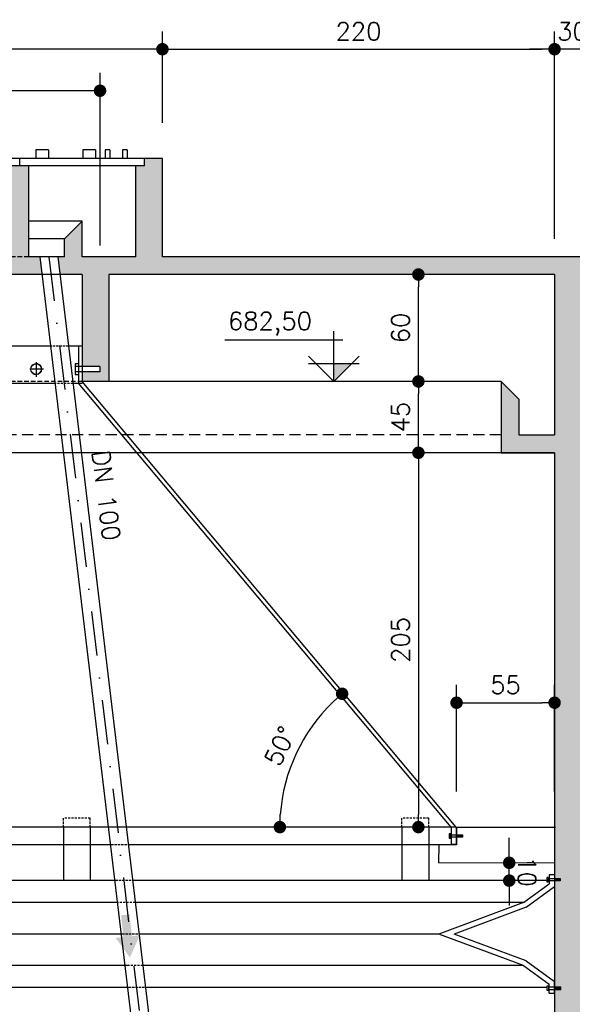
# Model space of a CAD drawing. Extents: x -5331 to -1301, y -1061 to 1809.
# Tile 18 of 25: x -3007 to -2697, y 937 to 1490. Entities that reach past the tile are written whole.
import ezdxf

# ---------------------------------------------------------------- set-up
doc = ezdxf.new("R2010")
doc.units = 0
doc.header["$LTSCALE"] = 10
doc.header["$MEASUREMENT"] = 0
for name, pattern in [('DASHDOT', [1, 0.5, -0.25, 0, -0.25]), ('HIDDEN', [0.375, 0.25, -0.125]), ('HIDDEN2', [0.1875, 0.125, -0.0625])]:
    doc.linetypes.add(name, pattern=pattern)
doc.layers.get('0').update_dxf_attribs({"linetype": 'CONTINUOUS'})
doc.layers.get('DEFPOINTS').update_dxf_attribs({"linetype": 'CONTINUOUS'})
for name, color, linetype in [('ELEVAÇÃO', 2, 'CONTINUOUS'), ('PAREDES', 5, 'CONTINUOUS'), ('PROJEÇAO', 9, 'HIDDEN')]:
    doc.layers.add(name, color=color, linetype=linetype)
doc.styles.add('ROMANS', font='romans.shx')
doc.dimstyles.new('DIM1', dxfattribs={"dimtxt": 10, "dimasz": 7, "dimexe": 10, "dimexo": 20, "dimgap": 5, "dimtad": 1, "dimdec": 0, "dimzin": 0, "dimdsep": 46, "dimtxsty": 'ROMANS', "dimblk1": 'DOT', "dimblk2": 'DOT', "dimsah": 1, "dimcen": 0, "dimclrd": 9, "dimclre": 9, "dimclrt": 3, "dimadec": 0, "dimazin": 0, "dimtfac": 1e-07, "dimtdec": 0, "dimtix": 1, "dimtmove": 2, "dimatfit": 3, "dimldrblk": 'DOT', "dimfxl": 0, "dimtolj": 1, "dimtzin": 0, "dimlwd": -1, "dimlwe": -1, "dimarcsym": 0})

# ---------------------------------------------------------------- blocks, each defined once
blk = doc.blocks.new('DOT')
at = {"color": 0, "linetype": 'ByBlock'}
blk.add_line((-0.5, 0), (-1, 0), dxfattribs=at)
at = {"color": 0, "linetype": 'ByBlock', "const_width": 0.5}
blk.add_lwpolyline([(-0.25, 0, 1), (0.25, 0, 1)], format="xyb", close=True, dxfattribs=at)
blk = doc.blocks.new('*D21')
at = {"color": 9}
blk.add_arc((-2764.04, 1036.6), 97.49, 134.028, 175.8852, dxfattribs=at)
at = {"layer": 'DEFPOINTS', "color": 0}
for p in [(-2931.34, 1236.6), (-2845.44, 1090.26), (-3379.61, 1036.6), (-2767.95, 1036.6), (-2763.71, 1036.21)]:
    blk.add_point(p, dxfattribs=at)
at = {"color": 9, "xscale": 7, "yscale": 7, "zscale": 7}
for p, rotation in [((-2826.59, 1111.38), 41.97064259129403), ((-2861.53, 1036.6), 267.9426135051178)]:
    blk.add_blockref('DOT', p, dxfattribs=dict(at, rotation=rotation))
at = {"color": 3, "insert": (-2861.42, 1082.11), "char_height": 10, "attachment_point": 5, "rotation": 64.9566, "style": 'ROMANS'}
blk.add_mtext('\\A1;50°', dxfattribs=at)
blk = doc.blocks.new('_DOT')
at = {"color": 0, "linetype": 'ByBlock'}
blk.add_line((-0.5, 0), (-1, 0), dxfattribs=at)
at = {"color": 0, "linetype": 'ByBlock', "const_width": 0.5}
blk.add_lwpolyline([(-0.25, 0, 1), (0.25, 0, 1)], format="xyb", close=True, dxfattribs=at)
blk = doc.blocks.new('*D24')
at = {"color": 9}
blk.add_arc((-3349.4, 1036.6), 89.33, 4.491, 47.3196, dxfattribs=at)
at = {"layer": 'DEFPOINTS', "color": 0}
for p in [(-3192.08, 1236.6), (-3264.1, 1063.12), (-3349.71, 1036.21), (-3345.47, 1036.6), (-2743.81, 1036.6)]:
    blk.add_point(p, dxfattribs=at)
at = {"color": 9, "xscale": 7, "yscale": 7, "zscale": 7}
for p, rotation in [((-3294.17, 1106.81), 139.5651355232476), ((-3260.07, 1036.6), 272.2455062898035)]:
    blk.add_blockref('DOT', p, dxfattribs=dict(at, rotation=rotation))
at = {"color": 3, "insert": (-3260.05, 1080), "char_height": 10, "attachment_point": 5, "rotation": 295.9053, "style": 'ROMANS'}
blk.add_mtext('\\A1;50º', dxfattribs=at)
blk = doc.blocks.new('*D36')
at = {"layer": 'DEFPOINTS', "color": 0}
for p in [(-2737.41, 1246.6), (-2783.81, 1036.6), (-2752.38, 1036.6)]:
    blk.add_point(p, dxfattribs=at)
at = {"layer": 'PAREDES', "color": 9}
for p, q in [((-2783.81, 1239.6), (-2783.81, 1043.6)), ((-2772.38, 1036.6), (-2793.81, 1036.6))]:
    blk.add_line(p, q, dxfattribs=at)
at = {"layer": 'PAREDES', "color": 9, "xscale": 7, "yscale": 7, "zscale": 7}
for p, rotation in [((-2783.81, 1246.6), 90), ((-2783.81, 1036.6), 270)]:
    blk.add_blockref('DOT', p, dxfattribs=dict(at, rotation=rotation))
at = {"layer": 'PAREDES', "color": 3, "insert": (-2793.81, 1141.6), "char_height": 10, "attachment_point": 5, "rotation": 90, "style": 'ROMANS'}
blk.add_mtext('\\A1;205', dxfattribs=at)
blk = doc.blocks.new('*D58')
at = {"color": 9}
for p, q in [((-2762.41, 1056.6), (-2762.41, 1116.38)), ((-2707.41, 1056.6), (-2707.41, 1116.38)), ((-2755.41, 1106.38), (-2714.41, 1106.38))]:
    blk.add_line(p, q, dxfattribs=at)
at = {"layer": 'DEFPOINTS', "color": 0}
for p in [(-2707.41, 1106.38), (-2762.41, 1036.6), (-2707.41, 1036.6)]:
    blk.add_point(p, dxfattribs=at)
at = {"color": 9, "xscale": 7, "yscale": 7, "zscale": 7, "rotation": 180}
blk.add_blockref('DOT', (-2762.41, 1106.38), dxfattribs=at)
at = {"color": 9, "xscale": 7, "yscale": 7, "zscale": 7}
blk.add_blockref('DOT', (-2707.41, 1106.38), dxfattribs=at)
at = {"color": 3, "insert": (-2734.91, 1116.38), "char_height": 10, "attachment_point": 5, "style": 'ROMANS'}
blk.add_mtext('\\A1;55', dxfattribs=at)
blk = doc.blocks.new('*D37')
at = {"layer": 'DEFPOINTS', "color": 0}
for p in [(-2740.27, 1016.59), (-2732.86, 1016.6), (-2740.26, 1006.58)]:
    blk.add_point(p, dxfattribs=at)
at = {"layer": 'PAREDES', "color": 9}
for p, q in [((-2732.87, 1023.6), (-2732.87, 1030.6)), ((-2732.85, 1006.59), (-2732.86, 1016.6)), ((-2720.27, 1016.62), (-2722.86, 1016.62)), ((-2732.84, 999.59), (-2732.83, 992.59))]:
    blk.add_line(p, q, dxfattribs=at)
at = {"layer": 'PAREDES', "color": 9, "xscale": 7, "yscale": 7, "zscale": 7}
for p, rotation in [((-2732.86, 1016.6), 270.0686911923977), ((-2732.85, 1006.59), 90.06869119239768)]:
    blk.add_blockref('DOT', p, dxfattribs=dict(at, rotation=rotation))
at = {"layer": 'PAREDES', "color": 3, "insert": (-2722.85, 1011.61), "char_height": 10, "attachment_point": 5, "rotation": 270.0687, "style": 'ROMANS'}
blk.add_mtext('\\A1;10', dxfattribs=at)
blk = doc.blocks.new('*D40')
at = {"color": 9}
for p, q in [((-2927.41, 1451.6), (-2927.41, 1482.98)), ((-2707.41, 1366.6), (-2707.41, 1482.98)), ((-2920.41, 1472.98), (-2714.41, 1472.98))]:
    blk.add_line(p, q, dxfattribs=at)
at = {"layer": 'DEFPOINTS', "color": 0}
for p in [(-2707.41, 1472.98), (-2927.41, 1431.6), (-2707.41, 1346.6)]:
    blk.add_point(p, dxfattribs=at)
at = {"color": 9, "xscale": 7, "yscale": 7, "zscale": 7, "rotation": 180}
blk.add_blockref('DOT', (-2927.41, 1472.98), dxfattribs=at)
at = {"color": 9, "xscale": 7, "yscale": 7, "zscale": 7}
blk.add_blockref('DOT', (-2707.41, 1472.98), dxfattribs=at)
at = {"color": 3, "insert": (-2817.41, 1482.98), "char_height": 10, "attachment_point": 5, "style": 'ROMANS'}
blk.add_mtext('\\A1;220', dxfattribs=at)
blk = doc.blocks.new('*D39')
at = {"layer": 'DEFPOINTS', "color": 0}
for p in [(-2783.81, 1286.6), (-2737.41, 1286.6), (-2737.41, 1246.6)]:
    blk.add_point(p, dxfattribs=at)
at = {"layer": 'PAREDES', "color": 9}
for p, q in [((-2757.41, 1286.6), (-2793.81, 1286.6)), ((-2783.81, 1253.6), (-2783.81, 1279.6))]:
    blk.add_line(p, q, dxfattribs=at)
at = {"layer": 'PAREDES', "color": 9, "xscale": 7, "yscale": 7, "zscale": 7}
for p, rotation in [((-2783.81, 1286.6), 90), ((-2783.81, 1246.6), 270)]:
    blk.add_blockref('DOT', p, dxfattribs=dict(at, rotation=rotation))
at = {"layer": 'PAREDES', "color": 3, "insert": (-2793.81, 1266.6), "char_height": 10, "attachment_point": 5, "rotation": 90, "style": 'ROMANS'}
blk.add_mtext('\\A1;45', dxfattribs=at)
blk = doc.blocks.new('*D38')
at = {"layer": 'DEFPOINTS', "color": 0}
for p in [(-2783.81, 1346.6), (-2707.41, 1346.6), (-2737.41, 1286.6)]:
    blk.add_point(p, dxfattribs=at)
at = {"layer": 'PAREDES', "color": 9}
for p, q in [((-2727.41, 1346.6), (-2793.81, 1346.6)), ((-2783.81, 1293.6), (-2783.81, 1339.6))]:
    blk.add_line(p, q, dxfattribs=at)
at = {"layer": 'PAREDES', "color": 9, "xscale": 7, "yscale": 7, "zscale": 7}
for p, rotation in [((-2783.81, 1346.6), 90), ((-2783.81, 1286.6), 270)]:
    blk.add_blockref('DOT', p, dxfattribs=dict(at, rotation=rotation))
at = {"layer": 'PAREDES', "color": 3, "insert": (-2793.81, 1316.6), "char_height": 10, "attachment_point": 5, "rotation": 90, "style": 'ROMANS'}
blk.add_mtext('\\A1;60', dxfattribs=at)
blk = doc.blocks.new('*D35')
at = {"color": 9}
for p, q in [((-3187.41, 1431.6), (-3187.41, 1482.98)), ((-2927.41, 1431.6), (-2927.41, 1482.98)), ((-2934.41, 1472.98), (-3180.41, 1472.98))]:
    blk.add_line(p, q, dxfattribs=at)
at = {"layer": 'DEFPOINTS', "color": 0}
for p in [(-3187.41, 1472.98), (-3187.41, 1411.6), (-2927.41, 1411.6)]:
    blk.add_point(p, dxfattribs=at)
at = {"color": 9, "xscale": 7, "yscale": 7, "zscale": 7, "rotation": 180}
blk.add_blockref('DOT', (-3187.41, 1472.98), dxfattribs=at)
at = {"color": 9, "xscale": 7, "yscale": 7, "zscale": 7}
blk.add_blockref('DOT', (-2927.41, 1472.98), dxfattribs=at)
at = {"color": 3, "insert": (-3057.41, 1482.98), "char_height": 10, "attachment_point": 5, "style": 'ROMANS'}
blk.add_mtext('\\A1;260', dxfattribs=at)
blk = doc.blocks.new('*D45')
at = {"color": 9}
for p, q in [((-3152.41, 1362.82), (-3152.41, 1459.69)), ((-2962.41, 1362.82), (-2962.41, 1459.69)), ((-2969.41, 1449.69), (-3145.41, 1449.69))]:
    blk.add_line(p, q, dxfattribs=at)
at = {"layer": 'DEFPOINTS', "color": 0}
for p in [(-3152.41, 1449.69), (-3152.41, 1342.82), (-2962.41, 1342.82)]:
    blk.add_point(p, dxfattribs=at)
at = {"color": 9, "xscale": 7, "yscale": 7, "zscale": 7, "rotation": 180}
blk.add_blockref('DOT', (-3152.41, 1449.69), dxfattribs=at)
at = {"color": 9, "xscale": 7, "yscale": 7, "zscale": 7}
blk.add_blockref('DOT', (-2962.41, 1449.69), dxfattribs=at)
at = {"color": 3, "insert": (-3057.41, 1459.69), "char_height": 10, "attachment_point": 5, "style": 'ROMANS'}
blk.add_mtext('\\A1;190', dxfattribs=at)
blk = doc.blocks.new('*D171')
at = {"color": 9}
for p, q in [((-2707.41, 1366.6), (-2707.41, 1482.98)), ((-2687.41, 1366.6), (-2687.41, 1482.98)), ((-2714.41, 1472.98), (-2721.41, 1472.98)), ((-2687.41, 1472.98), (-2707.41, 1472.98)), ((-2680.41, 1472.98), (-2673.41, 1472.98))]:
    blk.add_line(p, q, dxfattribs=at)
at = {"layer": 'DEFPOINTS', "color": 0}
for p in [(-2707.41, 1472.98), (-2707.41, 1346.6), (-2687.41, 1346.6)]:
    blk.add_point(p, dxfattribs=at)
at = {"color": 9, "xscale": 7, "yscale": 7, "zscale": 7}
blk.add_blockref('DOT', (-2707.41, 1472.98), dxfattribs=at)
at = {"color": 9, "xscale": 7, "yscale": 7, "zscale": 7, "rotation": 180}
blk.add_blockref('DOT', (-2687.41, 1472.98), dxfattribs=at)
at = {"color": 3, "insert": (-2697.41, 1482.98), "char_height": 10, "attachment_point": 5, "style": 'ROMANS'}
blk.add_mtext('\\A1;30', dxfattribs=at)

msp = doc.modelspace()

# ---------------------------------------------------------------- hatches: boundary and pattern name
h = msp.add_hatch()
h.set_pattern_fill('AR-CONC', color=9, scale=3, style=0)
h.set_pattern_definition([(130, (-7622.223, -3316.469), (-21.517805, -1.882564), [2.25, -24.75]), (185, (-7622.223, -3316.469), (4.16254, 22.565764), [1.8, -19.8]), (79.5486, (-7624.016, -3316.625), (-17.35528, 20.683186), [1.912206, -21.03426]), (133.8158, (-7622.223, -3310.469), (-32.01723, -4.96557), [3.375, -37.125]), (83.3644, (-7624.89, -3310.882), (-28.03988, 29.22354), [2.86831, -31.55139]), (188.8158, (-7622.223, -3310.47), (-28.03986, 29.22356), [2.7, -29.7]), (159, (-7625.223, -3311.969), (-17.90721, -12.078567), [2.25, -24.75]), (214, (-7625.223, -3311.969), (-7.29946, 21.7545), [1.8, -19.8]), (108.5486, (-7626.716, -3312.975), (-25.20668, 9.675915), [1.912206, -21.03426]), (142.5, (-7622.223, -3316.4686), (-0.364796, 9.986816), [0, -19.56, 0, -20.1, 0, -19.875]), (172.5, (-7622.223, -3316.469), (-7.892086, 11.832351), [0, -11.46, 0, -19.11, 0, -7.575]), (212.5, (-7615.533, -3316.469), (-16.014673, -0.676646), [0, -7.5, 0, -23.4, 0, -31.05]), (222.5, (-7612.533, -3316.469), (-17.495585, 3.00315), [0, -9.75, 0, -15.54, 0, -22.05])])
h.paths.add_polyline_path([(-4147.41, 1346.6), (-4127.41, 1346.6), (-4127.41, 1286.6), (-4147.41, 1286.6)], flags=16)
h.paths.add_polyline_path([(-4147.41, 1266.6), (-4147.41, 1286.6), (-4127.41, 1286.6), (-4127.41, 1256.6), (-4107.41, 1256.6), (-4107.41, 1276.6), (-4097.41, 1286.6), (-4097.41, 1246.6), (-4127.41, 1246.6), (-4127.41, 1201.92), (-4127.41, 1036.6), (-4147.41, 1036.6)], flags=17)
h.paths.add_polyline_path([(-4147.41, 1036.6), (-4127.86, 1036.6), (-4127.86, 1036.6), (-4127.86, 1036.6), (-4127.41, 1036.6), (-4127.41, 1007.79), (-4131.01, 1007.79), (-4131.01, 1006.43), (-4127.41, 1006.43), (-4127.41, 1002.77), (-4127.41, 946.65), (-4130.94, 946.64), (-4130.94, 945.28), (-4127.41, 945.29), (-4127.41, 943.18), (-4127.41, 866.6), (-4147.41, 866.6)], flags=17)
h.paths.add_polyline_path([(-4147.41, 866.6), (-4127.41, 866.6), (-4127.41, 831.6), (-4147.41, 831.6)], flags=17)
h.paths.add_polyline_path([(-4147.41, 831.6), (-4127.41, 831.6), (-4127.41, 706.6), (-4147.41, 706.6)], flags=17)
h.paths.add_polyline_path([(-4147.41, 706.6), (-4127.41, 706.6), (-4127.41, 646.6), (-3931.65, 646.6), (-3931.65, 642.32), (-3930.15, 642.32), (-3930.15, 646.6), (-3778.32, 646.6), (-3778.32, 642.32), (-3776.82, 642.32), (-3776.82, 646.6), (-3624.67, 646.6), (-3624.67, 642.32), (-3623.17, 642.32), (-3623.17, 646.6), (-3427.41, 646.6), (-3427.41, 945.55), (-3423.91, 945.56), (-3423.92, 946.91), (-3427.41, 946.9), (-3427.41, 1006.43), (-3424.08, 1006.43), (-3424.08, 1007.79), (-3427.41, 1007.79), (-3427.41, 1246.6), (-3457.41, 1246.6), (-3457.41, 1286.6), (-3447.41, 1276.6), (-3447.41, 1256.6), (-3427.41, 1256.6), (-3427.41, 1346.6), (-3656.74, 1346.6), (-3647.41, 1365.74), (-3647.41, 1356.6), (-3187.41, 1356.6), (-3187.41, 1401.6), (-3187.41, 1411.6), (-3177.41, 1411.6), (-3177.41, 1407.6), (-3172.41, 1407.6), (-3172.41, 1356.6), (-3142.41, 1356.6), (-3142.41, 1376.6), (-3132.41, 1366.6), (-3132.41, 1356.6), (-3128.69, 1356.6), (-3129.89, 1346.6), (-3142.41, 1346.6), (-3142.41, 1295.04), (-3152.33, 1295.04), (-3152.33, 1292.04), (-3142.41, 1292.04), (-3142.41, 1286.6), (-3157.41, 1286.6), (-3157.41, 1346.6), (-3407.41, 1346.6), (-3407.41, 1256.6), (-3387.41, 1256.6), (-3387.41, 1276.6), (-3377.41, 1286.6), (-3377.41, 1246.6), (-3407.41, 1246.6), (-3407.41, 1007.79), (-3411.01, 1007.79), (-3411.01, 1006.43), (-3407.41, 1006.43), (-3407.41, 950.25), (-3407.51, 950.18), (-3407.51, 946.65), (-3410.94, 946.64), (-3410.94, 945.28), (-3407.5, 945.29), (-3407.5, 943.18), (-3407.41, 943.18), (-3407.41, 646.6), (-3211.65, 646.6), (-3211.65, 642.32), (-3210.15, 642.32), (-3210.15, 646.6), (-3058.32, 646.6), (-3058.32, 642.32), (-3056.82, 642.32), (-3056.82, 646.6), (-2945.4, 646.6, 0.132437), (-2937.33, 634.35), (-2940.49, 626.6), (-4147.41, 626.6)])
h.paths.add_polyline_path([(-2891.88, 646.6), (-2707.41, 646.6), (-2707.41, 936.77), (-2687.41, 919.48), (-2687.41, 626.6), (-2940.49, 626.6), (-2937.33, 634.35, 0.538906)])
h.paths.add_polyline_path([(-2707.41, 992.76, 0.208186), (-2687.41, 1019.93), (-2687.41, 919.48), (-2707.41, 936.77), (-2707.41, 945.55), (-2703.97, 945.56), (-2703.98, 946.91), (-2707.41, 946.9)])
h.paths.add_polyline_path([(-2707.41, 1065.88, -0.208186), (-2687.41, 1038.71), (-2687.41, 1019.93, -0.208186), (-2707.41, 992.76), (-2707.41, 1006.43), (-2704.27, 1006.43), (-2704.27, 1007.79), (-2707.41, 1007.79)])
h.paths.add_polyline_path([(-2687.41, 1083.57), (-2687.41, 1038.71, 0.137731), (-2698.33, 1058.79)])
h.paths.add_polyline_path([(-2707.41, 1246.6), (-2737.41, 1246.6), (-2737.41, 1286.6), (-2727.41, 1276.6), (-2727.41, 1256.6), (-2707.41, 1256.6), (-2707.41, 1346.6), (-2800.23, 1346.6), (-2798.08, 1356.6), (-2687.41, 1356.6), (-2687.41, 1083.57), (-2698.33, 1058.79, 0.06849), (-2707.41, 1065.88)])
h.paths.add_polyline_path([(-2927.41, 1367.17), (-2927.41, 1356.6), (-2798.08, 1356.6), (-2800.23, 1346.6), (-2937.15, 1346.6)])
h.paths.add_polyline_path([(-2942.41, 1407.6), (-2937.41, 1407.6), (-2937.41, 1411.6), (-2927.41, 1411.6), (-2927.41, 1401.6), (-2927.41, 1367.17), (-2937.15, 1346.6), (-2957.41, 1346.6), (-2957.41, 1320.46, 0.135637), (-2972.41, 1321.04), (-2972.41, 1346.6), (-2984.94, 1346.6), (-2986.14, 1356.6), (-2982.41, 1356.6), (-2982.41, 1366.6), (-2972.41, 1376.6), (-2972.41, 1356.6), (-2942.41, 1356.6)])
h.paths.add_polyline_path([(-2972.41, 1321.04, -0.135637), (-2957.41, 1320.46), (-2957.41, 1286.6), (-2972.41, 1286.6), (-2972.41, 1292.04), (-2962.49, 1292.04), (-2962.49, 1295.04), (-2972.41, 1295.04)], flags=17)
h.paths.add_polyline_path([(-3012.41, 1407.6), (-3002.41, 1407.6), (-3002.41, 1356.6), (-3012.41, 1356.6)], flags=16)
h.paths.add_polyline_path([(-3012.41, 1356.6), (-3002.41, 1356.6), (-2996.21, 1356.6), (-2995.01, 1346.6), (-3012.41, 1346.6)], flags=16)
h.paths.add_polyline_path([(-3112.41, 1407.6), (-3102.41, 1407.6), (-3102.41, 1356.6), (-3112.41, 1356.6)], flags=16)
h.paths.add_polyline_path([(-3118.61, 1356.6), (-3112.41, 1356.6), (-3102.41, 1356.6), (-3102.41, 1346.6), (-3119.82, 1346.6)], flags=16)
h.paths.add_polyline_path([(-3662.41, 1407.6), (-3657.41, 1407.6), (-3657.41, 1411.6), (-3647.41, 1411.6), (-3647.41, 1401.6), (-3647.41, 1365.74), (-3656.74, 1346.6), (-3677.41, 1346.6), (-3677.41, 1320.46, 0.135637), (-3692.41, 1321.04), (-3692.41, 1346.6), (-3704.94, 1346.6), (-3706.14, 1356.6), (-3702.41, 1356.6), (-3702.41, 1366.6), (-3692.41, 1376.6), (-3692.41, 1356.6), (-3662.41, 1356.6)], flags=17)
h.paths.add_polyline_path([(-3692.41, 1321.04, -0.135637), (-3677.41, 1320.46), (-3677.41, 1286.6), (-3692.41, 1286.6), (-3692.41, 1292.04), (-3682.49, 1292.04), (-3682.49, 1295.04), (-3692.41, 1295.04)], flags=17)
h.paths.add_polyline_path([(-3732.41, 1407.6), (-3722.41, 1407.6), (-3722.41, 1356.6), (-3732.41, 1356.6)], flags=17)
h.paths.add_polyline_path([(-3732.41, 1356.6), (-3722.41, 1356.6), (-3716.21, 1356.6), (-3715.01, 1346.6), (-3732.41, 1346.6)], flags=17)
h.paths.add_polyline_path([(-3832.41, 1407.6), (-3822.41, 1407.6), (-3822.41, 1356.6), (-3832.41, 1356.6)], flags=17)
h.paths.add_polyline_path([(-3877.41, 1346.6), (-4127.41, 1346.6), (-4147.41, 1346.6), (-4147.41, 1356.6), (-3907.41, 1356.6), (-3907.41, 1401.6), (-3907.41, 1411.6), (-3897.41, 1411.6), (-3897.41, 1407.6), (-3892.41, 1407.6), (-3892.41, 1356.6), (-3862.41, 1356.6), (-3862.41, 1376.6), (-3852.41, 1366.6), (-3852.41, 1356.6), (-3848.69, 1356.6), (-3849.89, 1346.6), (-3862.41, 1346.6), (-3862.41, 1295.04), (-3872.33, 1295.04), (-3872.33, 1292.04), (-3862.41, 1292.04), (-3862.41, 1286.6), (-3877.41, 1286.6)], flags=17)
h.paths.add_polyline_path([(-3838.61, 1356.6), (-3832.41, 1356.6), (-3822.41, 1356.6), (-3822.41, 1346.6), (-3839.82, 1346.6)], flags=17)
h.paths.add_polyline_path([(-3294.74, 1341.72), (-3294.74, 1361.48), (-3309.74, 1361.48), (-3309.74, 1341.72)], flags=25)
at = {"linetype": 'Continuous'}
msp.add_hatch(color=1, dxfattribs=at).paths.add_polyline_path([(-2944.51, 975.43), (-2940.14, 975.91), (-2945.61, 963.48), (-2953.64, 974.43), (-2949.28, 974.91), (-2950.62, 987.16), (-2945.85, 987.68)])
at = {"layer": 'ELEVAÇÃO'}
msp.add_hatch(color=256, dxfattribs=at).paths.add_polyline_path([(-2831.26, 1296.75), (-2821.12, 1296.75), (-2831.26, 1286.6)])

# ---------------------------------------------------------------- linework, layer by layer
at = {"color": 3}
for p, q in [((-2991.38, 1416.6), (-2998.45, 1416.6)), ((-2998.45, 1416.6), (-2998.45, 1411.6)), ((-2991.38, 1416.6), (-2991.38, 1411.6)), ((-2964.97, 1416.6), (-2972.04, 1416.6)), ((-2972.04, 1416.6), (-2972.04, 1411.6)), ((-2964.97, 1416.6), (-2964.97, 1411.6)), ((-2956.87, 1416.6), (-2959.46, 1416.6)), ((-2959.46, 1416.6), (-2959.46, 1411.6)), ((-2956.87, 1416.6), (-2956.87, 1411.6)), ((-2947.15, 1416.6), (-2949.74, 1416.6)), ((-2949.74, 1416.6), (-2949.74, 1411.6)), ((-2947.15, 1416.6), (-2947.15, 1411.6)), ((-2972.41, 1376.6), (-3002.41, 1376.6)), ((-2982.41, 1366.6), (-3002.41, 1366.6)), ((-2996.21, 1356.6), (-2927.16, 782.02)), ((-2986.14, 1356.57), (-2917.23, 783.21)), ((-2972.41, 1306.4), (-2975.41, 1306.4)), ((-2974.41, 1306.4), (-2974.41, 1285.63)), ((-2765.42, 1036.6), (-2974.41, 1285.63)), ((-2762.6, 1036.6), (-2972.41, 1286.6)), ((-2765.42, 1036.6), (-2765.42, 1026.77)), ((-2762.6, 1036.6), (-2762.6, 1026.77)), ((-2762.6, 1036.6), (-2706.97, 1036.6)), ((-2762.41, 1036.6), (-2762.43, 1026.6)), ((-2772.43, 1026.6), (-2772.44, 1016.66)), ((-2762.43, 1026.6), (-2772.43, 1026.6)), ((-2762.6, 1026.77), (-2765.42, 1026.77)), ((-2772.44, 1016.68), (-2707.41, 1016.6)), ((-2952.68, 994.4), (-3052.86, 994.4)), ((-2724.82, 994.4), (-2942.61, 994.4)), ((-2946.92, 958.89), (-3052.86, 958.89)), ((-2724.82, 958.89), (-2938.34, 958.89))]:
    msp.add_line(p, q, dxfattribs=at)
at = {"color": 5}
for p, q in [((-2927.41, 1411.6), (-3187.41, 1411.6)), ((-3007.41, 1407.6), (-3007.41, 1411.6)), ((-2937.41, 1407.6), (-2937.41, 1411.6)), ((-2927.41, 1401.6), (-2927.41, 1411.6)), ((-2937.41, 1407.6), (-3177.41, 1407.6)), ((-3002.41, 1356.6), (-3002.41, 1407.6)), ((-2942.41, 1356.6), (-2942.41, 1407.6)), ((-2927.41, 1356.6), (-2927.41, 1401.6)), ((-2982.41, 1366.6), (-2972.41, 1376.6)), ((-2972.41, 1356.6), (-2972.41, 1376.6)), ((-2982.41, 1356.6), (-2982.41, 1366.6)), ((-2982.41, 1356.6), (-3002.41, 1356.6)), ((-2942.41, 1356.6), (-2972.41, 1356.6)), ((-2467.41, 1356.6), (-2927.41, 1356.6)), ((-2972.41, 1346.6), (-3012.41, 1346.6)), ((-2972.41, 1346.6), (-2972.41, 1286.6)), ((-2707.41, 1346.6), (-2957.41, 1346.6)), ((-2957.41, 1346.6), (-2957.41, 1286.6)), ((-2957.41, 1286.6), (-2972.41, 1286.6))]:
    msp.add_line(p, q, dxfattribs=at)
at = {"color": 7, "linetype": 'HIDDEN'}
for p, q in [((-3002.41, 1356.6), (-3112.41, 1356.6)), ((-2972.41, 1286.6), (-3142.41, 1286.6))]:
    msp.add_line(p, q, dxfattribs=at)
at = {"color": 9, "linetype": 'DASHDOT', "ltscale": 5}
msp.add_line((-2991.17, 1356.58), (-2911.43, 692.88), dxfattribs=at)
at = {"color": 5, "linetype": 'Continuous'}
for p, q in [((-2707.41, 1346.6), (-2707.41, 1256.6)), ((-2727.41, 1276.6), (-2737.41, 1286.6)), ((-2727.41, 1276.6), (-2737.41, 1286.6)), ((-2737.41, 1286.6), (-2737.41, 1246.6)), ((-2727.41, 1276.6), (-2727.41, 1256.6)), ((-2727.41, 1256.6), (-2707.41, 1256.6)), ((-2737.41, 1246.6), (-2707.41, 1246.6)), ((-2707.41, 1246.6), (-2707.41, 646.6))]:
    msp.add_line(p, q, dxfattribs=at)
at = {"color": 7}
for p, q in [((-2990.18, 1306.4), (-3052.41, 1306.4)), ((-2972.41, 1306.4), (-2980.11, 1306.4)), ((-2974.41, 1295.04), (-2976.45, 1295.04)), ((-2962.49, 1295.04), (-2974.41, 1295.04)), ((-2962.49, 1295.04), (-2962.49, 1292.04)), ((-2974.41, 1292.04), (-2976.45, 1292.04)), ((-2962.49, 1292.04), (-2974.41, 1292.04)), ((-2987.66, 1285.49), (-3052.41, 1285.49)), ((-2972.41, 1285.49), (-2977.59, 1285.49)), ((-2737.41, 1286.6), (-2957.41, 1286.6)), ((-2737.41, 1246.6), (-3377.41, 1246.6)), ((-2762.6, 1036.6), (-3348.09, 1036.6)), ((-2982.86, 1036.6), (-2982.86, 1006.6)), ((-2967.86, 1036.6), (-2967.86, 1006.6)), ((-2793.04, 1036.6), (-2793.04, 1006.6)), ((-2778.04, 1036.6), (-2778.04, 1006.6)), ((-2761.81, 1030.97), (-2761.81, 1032.32)), ((-2761.52, 1030.97), (-2761.52, 1032.32)), ((-2761.52, 1030.97), (-2761.52, 1032.32)), ((-2761.24, 1030.97), (-2761.24, 1032.32)), ((-2761.24, 1030.97), (-2761.24, 1032.32)), ((-2760.95, 1030.97), (-2760.95, 1032.32)), ((-2760.95, 1030.97), (-2760.95, 1032.32)), ((-2760.66, 1030.97), (-2760.66, 1032.32)), ((-2760.66, 1030.97), (-2760.66, 1032.32)), ((-2760.37, 1030.97), (-2760.37, 1032.32)), ((-2760.37, 1030.97), (-2760.37, 1032.32)), ((-2760.08, 1030.97), (-2760.08, 1032.32)), ((-2760.08, 1030.97), (-2760.08, 1032.32)), ((-2759.79, 1030.97), (-2759.79, 1032.32)), ((-2759.79, 1030.97), (-2759.79, 1032.32)), ((-2759.5, 1030.97), (-2759.5, 1032.32)), ((-2759.5, 1030.97), (-2759.5, 1032.32)), ((-2759.21, 1030.97), (-2759.21, 1032.32)), ((-2955.63, 1026.6), (-3052.86, 1026.6)), ((-2772.43, 1026.6), (-2945.55, 1026.6)), ((-2953.15, 1006.6), (-3052.86, 1006.6)), ((-2967.86, 1006.6), (-2982.86, 1006.6)), ((-2711.82, 1006.6), (-2943.07, 1006.6)), ((-2778.04, 1006.6), (-2793.04, 1006.6)), ((-2707.06, 1006.43), (-2707.06, 1007.79)), ((-2706.77, 1006.43), (-2706.77, 1007.79)), ((-2706.77, 1006.43), (-2706.77, 1007.79)), ((-2706.48, 1006.43), (-2706.48, 1007.79)), ((-2706.48, 1006.43), (-2706.48, 1007.79)), ((-2706.19, 1006.43), (-2706.19, 1007.79)), ((-2706.19, 1006.43), (-2706.19, 1007.79)), ((-2705.9, 1006.43), (-2705.9, 1007.79)), ((-2705.9, 1006.43), (-2705.9, 1007.79)), ((-2705.61, 1006.43), (-2705.61, 1007.79)), ((-2705.61, 1006.43), (-2705.61, 1007.79)), ((-2705.32, 1006.43), (-2705.32, 1007.79)), ((-2705.32, 1006.43), (-2705.32, 1007.79)), ((-2705.04, 1006.43), (-2705.04, 1007.79)), ((-2705.04, 1006.43), (-2705.04, 1007.79)), ((-2704.75, 1006.43), (-2704.75, 1007.79)), ((-2704.75, 1006.43), (-2704.75, 1007.79)), ((-2704.46, 1006.43), (-2704.46, 1007.79)), ((-2949.43, 976.6), (-3052.86, 976.6)), ((-2772.41, 976.6), (-2939.35, 976.6)), ((-2945.4, 946.6), (-3052.86, 946.6)), ((-2711.52, 946.6), (-2935.64, 946.6)), ((-2706.76, 945.56), (-2706.76, 946.91)), ((-2706.47, 945.56), (-2706.47, 946.91)), ((-2706.47, 945.56), (-2706.47, 946.91)), ((-2706.18, 945.56), (-2706.18, 946.91)), ((-2706.18, 945.56), (-2706.18, 946.91)), ((-2705.89, 945.56), (-2705.89, 946.91)), ((-2705.89, 945.56), (-2705.89, 946.91)), ((-2705.6, 945.56), (-2705.6, 946.91)), ((-2705.6, 945.56), (-2705.6, 946.91)), ((-2705.31, 945.56), (-2705.31, 946.91)), ((-2705.31, 945.56), (-2705.31, 946.91)), ((-2705.02, 945.56), (-2705.02, 946.91)), ((-2705.02, 945.56), (-2705.02, 946.91)), ((-2704.73, 945.56), (-2704.73, 946.91)), ((-2704.73, 945.56), (-2704.73, 946.91)), ((-2704.45, 945.56), (-2704.45, 946.91)), ((-2704.45, 945.56), (-2704.45, 946.91)), ((-2704.16, 945.56), (-2704.16, 946.91))]:
    msp.add_line(p, q, dxfattribs=at)
at = {"color": 7, "linetype": 'HIDDEN2'}
for p, q in [((-2980.11, 1306.4), (-2990.18, 1306.4)), ((-2977.59, 1285.49), (-2987.66, 1285.49)), ((-2967.86, 1041.6), (-2982.86, 1041.6)), ((-2982.86, 1036.6), (-2982.86, 1041.6)), ((-2967.86, 1036.6), (-2967.86, 1041.6)), ((-2778.04, 1041.6), (-2793.04, 1041.6)), ((-2793.04, 1036.6), (-2793.04, 1041.6)), ((-2778.04, 1036.6), (-2778.04, 1041.6)), ((-2945.55, 1026.6), (-2955.63, 1026.6)), ((-2945.24, 1026.6), (-2945.55, 1026.6)), ((-2943.07, 1006.6), (-2953.15, 1006.6)), ((-2939.35, 976.6), (-2949.43, 976.6)), ((-2935.64, 946.6), (-2945.71, 946.6))]:
    msp.add_line(p, q, dxfattribs=at)
at = {"color": 9}
for p, q in [((-2994.12, 1293.54), (-3001.72, 1293.54)), ((-2998.27, 1297.5), (-2998.27, 1289.16))]:
    msp.add_line(p, q, dxfattribs=at)
at = {"color": 1, "linetype": 'HIDDEN2'}
msp.add_line((-2967.86, 1036.6), (-2967.86, 1041.6), dxfattribs=at)
at = {"color": 3, "linetype": 'Continuous'}
for p, q in [((-2707.41, 1009.89), (-2710.41, 1009.89)), ((-2710.41, 1009.89), (-2710.41, 1004.88)), ((-2707.41, 1009.89), (-2707.41, 1003.35)), ((-2724.82, 994.4), (-2710.41, 1004.88)), ((-2723.39, 991.73), (-2707.41, 1003.35)), ((-2724.82, 994.4), (-2772.41, 976.6)), ((-2723.39, 991.73), (-2763.83, 976.61)), ((-2724.78, 958.89), (-2772.41, 976.6)), ((-2723.35, 961.56), (-2763.83, 976.61)), ((-2723.35, 961.56), (-2707.41, 950.03)), ((-2724.78, 958.89), (-2710.42, 948.5)), ((-2707.41, 943.43), (-2707.41, 950.03)), ((-2710.41, 943.43), (-2710.42, 948.5)), ((-2710.41, 943.43), (-2707.41, 943.43))]:
    msp.add_line(p, q, dxfattribs=at)
at = {"color": 3, "linetype": 'HIDDEN2'}
for p, q in [((-2942.61, 994.4), (-2952.68, 994.4)), ((-2938.34, 958.89), (-2948.41, 958.89))]:
    msp.add_line(p, q, dxfattribs=at)
at = {"color": 7}
msp.add_lwpolyline([(-2974.41, 1296.54), (-2976.45, 1296.54), (-2976.45, 1290.54), (-2974.41, 1290.54)], dxfattribs=at)
for points in [[(-2765.8, 1032.83), (-2766.57, 1032.83), (-2766.57, 1030.37), (-2765.8, 1030.37)], [(-2765.8, 1032.32), (-2759.03, 1032.32), (-2759.03, 1030.97), (-2765.8, 1030.97)], [(-2711.05, 1008.29), (-2711.82, 1008.29), (-2711.82, 1005.84), (-2711.05, 1005.84)], [(-2711.05, 1007.79), (-2704.27, 1007.79), (-2704.27, 1006.43), (-2711.05, 1006.43)], [(-2710.75, 945.03), (-2711.52, 945.03), (-2711.52, 947.49), (-2710.75, 947.49)], [(-2710.75, 945.54), (-2703.97, 945.56), (-2703.98, 946.91), (-2710.75, 946.9)]]:
    msp.add_lwpolyline(points, close=True, dxfattribs=at)
at = {"color": 3}
msp.add_circle((-2998.27, 1293.54), 3, dxfattribs=at)
at = {"color": 3, "linetype": 'Continuous'}
msp.add_arc((-2998.27, 1293.54), 3, 231.7508, 142.3744, dxfattribs=at)
at = {"layer": 'ELEVAÇÃO', "color": 3, "linetype": 'Continuous'}
for p, q in [((-2831.26, 1286.6), (-2831.26, 1314.72)), ((-2826.26, 1309.72), (-2892.31, 1309.72)), ((-2831.26, 1286.6), (-2845.4, 1300.75)), ((-2831.26, 1286.6), (-2817.12, 1300.75)), ((-2845.4, 1296.75), (-2817.12, 1296.75))]:
    msp.add_line(p, q, dxfattribs=at)
at = {"layer": 'PAREDES', "linetype": 'Continuous'}
msp.add_line((-2707.41, 1246.6), (-2737.41, 1246.6), dxfattribs=at)
at = {"layer": 'PROJEÇAO', "ltscale": 2.5}
msp.add_line((-2737.41, 1256.6), (-3377.41, 1256.6), dxfattribs=at)

# ---------------------------------------------------------------- texts
at = {"color": 3, "style": 'ROMANS'}
msp.add_text('682,50', height=10, dxfattribs=at).set_placement((-2890.65, 1315.52))
msp.add_text('DN 100', height=10, rotation=277.0626, dxfattribs=at).set_placement((-2967.03, 1247.36))

# ---------------------------------------------------------------- dimensions: what is measured, and where the dimension line sits
at = {"color": 2}
for base, p1, p2, picture, middle in [((-3187.41, 1472.98), (-2927.41, 1411.6), (-3187.41, 1411.6), '*D35', (-3057.41, 1482.98)), ((-2707.41, 1472.98), (-2927.41, 1431.6), (-2707.41, 1346.6), '*D40', (-2817.41, 1482.98)), ((-3152.41, 1449.69), (-2962.41, 1342.82), (-3152.41, 1342.82), '*D45', (-3057.41, 1459.69)), ((-2707.41, 1106.38), (-2762.41, 1036.6), (-2707.41, 1036.6), '*D58', (-2734.91, 1116.38))]:
    dim = msp.add_linear_dim(base=base, p1=p1, p2=p2, angle=180, dimstyle='DIM1', override={"dimclrd": 9, "dimclre": 9, "dimclrt": 3}, dxfattribs=at)
    dim.commit()
    dim.dimension.update_dxf_attribs({"geometry": picture, "text_midpoint": middle})
dim = msp.add_linear_dim(base=(-2707.41, 1472.98), p1=(-2687.41, 1346.6), p2=(-2707.41, 1346.6), text='30', dimstyle='DIM1', override={"dimclrd": 9, "dimclre": 9, "dimclrt": 3}, dxfattribs=at)
dim.commit()
dim.dimension.update_dxf_attribs({"geometry": '*D171', "text_midpoint": (-2697.41, 1482.98)})
dim = msp.add_angular_dim_2l(base=(-2845.44, 1090.26), line1=((-2763.71, 1036.21), (-2931.34, 1236.6)), line2=((-3379.61, 1036.6), (-2767.95, 1036.6)), dimstyle='DIM1', override={"dimclrd": 9, "dimclre": 9, "dimclrt": 3}, dxfattribs=at)
dim.commit()
dim.dimension.update_dxf_attribs({"geometry": '*D21', "text_midpoint": (-2861.42, 1082.11)})
dim = msp.add_angular_dim_2l(base=(-3264.1, 1063.12), line1=((-3349.71, 1036.21), (-3192.08, 1236.6)), line2=((-2743.81, 1036.6), (-3345.47, 1036.6)), text='50º', dimstyle='DIM1', override={"dimclrd": 9, "dimclre": 9, "dimclrt": 3}, dxfattribs=at)
dim.commit()
dim.dimension.update_dxf_attribs({"geometry": '*D24', "text_midpoint": (-3260.05, 1080)})
at = {"layer": 'PAREDES'}
dim = msp.add_linear_dim(base=(-2783.81, 1346.6), p1=(-2737.41, 1286.6), p2=(-2707.41, 1346.6), angle=90, dimstyle='DIM1', override={"dimse1": 1, "dimclrd": 9, "dimclre": 9, "dimclrt": 3}, dxfattribs=at)
dim.commit()
dim.dimension.update_dxf_attribs({"geometry": '*D38', "text_midpoint": (-2793.81, 1316.6)})
for base, p2, text, picture, middle in [((-2783.81, 1286.6), (-2737.41, 1286.6), '45', '*D39', (-2793.81, 1266.6)), ((-2783.81, 1036.6), (-2752.38, 1036.6), '205', '*D36', (-2793.81, 1141.6))]:
    dim = msp.add_linear_dim(base=base, p1=(-2737.41, 1246.6), p2=p2, angle=90, text=text, dimstyle='DIM1', override={"dimse1": 1, "dimclrd": 9, "dimclre": 9, "dimclrt": 3}, dxfattribs=at)
    dim.commit()
    dim.dimension.update_dxf_attribs({"geometry": picture, "text_midpoint": middle})
dim = msp.add_aligned_dim(p1=(-2740.26, 1006.58), p2=(-2740.27, 1016.59), distance=-7.41, dimstyle='DIM1', override={"dimse1": 1, "dimclrd": 9, "dimclre": 9, "dimclrt": 3}, dxfattribs=at)
dim.commit()
dim.dimension.update_dxf_attribs({"geometry": '*D37', "text_midpoint": (-2722.85, 1011.61)})

doc.saveas('drawing.dxf')
